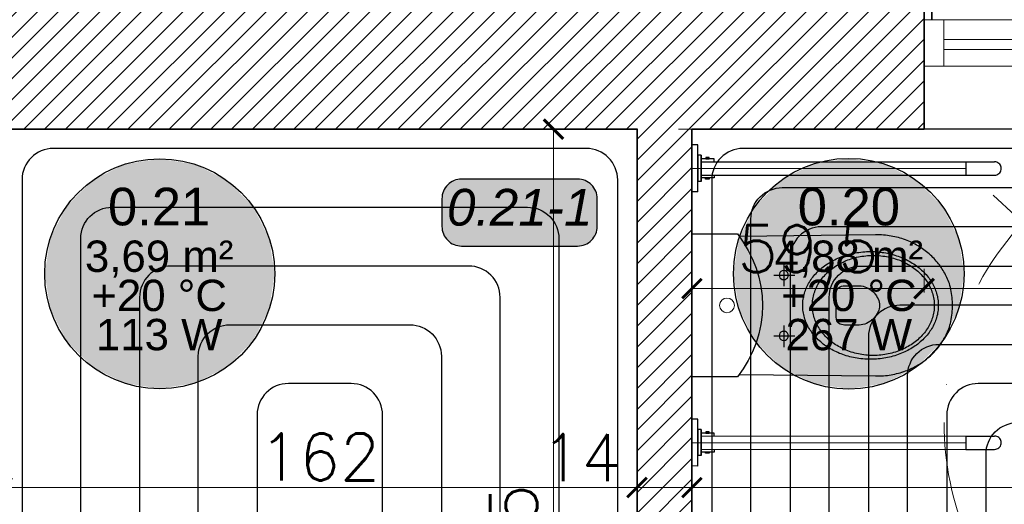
# Model space of a CAD drawing. Header units: millimetres. Extents: x -740 to 33545, y -26688 to 22494.
# Tile 147 of 256: x 9895 to 10146, y 10696 to 10820. Entities that reach past the tile are written whole.
import ezdxf
from ezdxf.enums import TextEntityAlignment as Align
from ezdxf.lldxf.tags import DXFTag

# ---------------------------------------------------------------- set-up
doc = ezdxf.new("R2010")
doc.units = ezdxf.units.MM
doc.header["$MEASUREMENT"] = 0
doc.linetypes.add('ACAD_ISO10W100', pattern=[18, 12, -3, 0, -3])
doc.layers.get('Defpoints').update_dxf_attribs({"color": 252})
for name, color, linetype, lineweight in [('A_istniejące ściany', 252, 'Continuous', 35), ('A_izolacja', 252, 'Continuous', 9), ('A_l.przerywana', 252, 'ICAD_ISO03W100', 9), ('l.przerywana', 252, 'ICAD_ISO03W100', 5), ('l.wypełnien', 252, 'Continuous', 5), ('Nowe_820-G Rysunki Obrazki_Nr_pióra__1', 252, 'Continuous', 13), ('Nowe_820-G Rysunki Obrazki_Nr_pióra__23', 252, 'Continuous', 15), ('szraf1', 252, 'Continuous', 5), ('wymiarowanie', 252, 'Continuous', 9)]:
    doc.layers.add(name, color=color, linetype=linetype, lineweight=lineweight)
for name, color, linetype, lineweight, true_color in [('IS_Floors zone', 7, 'Continuous', 25, 0x008000), ('IS_Room (Automatic)', 7, 'Continuous', 25, 0x000000), ('IS_Strefa podłóg', 7, 'Continuous', 25, 0x008000), ('IS_Wężownica OChP', 7, 'Continuous', 25, 0x800080)]:
    doc.layers.add(name, color=color, linetype=linetype, lineweight=lineweight, true_color=true_color)
doc.layers.add('WYPOSARZENIE', color=252, linetype='Continuous')
doc.layers.add('WYPOSAŻENIE', color=252, linetype='Continuous')
doc.styles.add('Arial_____', font='arial.ttf')
doc.styles.add('Arial__I__', font='ariali.ttf')
doc.styles.add('styl2', font='simplex.shx')
tags = doc.linetypes.add('ICAD_ISO03W100', pattern=[30, 12, -18]).pattern_tags.tags
tags[6:7] = [DXFTag(74, 4), DXFTag(75, 0), DXFTag(340, '0'), DXFTag(46, 1.0), DXFTag(50, 0.0), DXFTag(44, 0.0), DXFTag(45, 0.0)]
tags[4:5] = [DXFTag(74, 4), DXFTag(75, 0), DXFTag(340, '0'), DXFTag(46, 1.0), DXFTag(50, 0.0), DXFTag(44, 0.0), DXFTag(45, 0.0)]
doc.dimstyles.new('Skala 1-50', dxfattribs={"dimtxt": 12, "dimasz": 5, "dimexe": 1, "dimexo": 1, "dimgap": 1.5, "dimtad": 1, "dimdec": 1, "dimrnd": 0.5, "dimtxsty": 'styl2', "dimblk": 'ARCHTICK', "dimcen": 5, "dimadec": 0, "dimazin": 0, "dimtfac": 1, "dimtdec": 1, "dimtmove": 1, "dimatfit": 3, "dimldrblk": 'ARCHTICK', "dimfxl": 0, "dimlwd": -1, "dimlwe": -1, "dimarcsym": 0})

# ---------------------------------------------------------------- blocks, each defined once
blk = doc.blocks.new('FOTEL-K')
at = {"linetype": 'ACAD_ISO10W100'}
for p, q in [((5.633, 7.569), (-5.633, -7.569)), ((7.569, -5.633), (-7.569, 5.633))]:
    blk.add_line(p, q, dxfattribs=at)
for p, q in [((0.222, 4.361), (4.187, 1.41)), ((-0.001, 2.861), (-0.108, 2.718)), ((0.798, 2.266), (-0.001, 2.861)), ((-0.108, 2.718), (0.638, 2.163)), ((1.062, 2.419), (5.201, -0.661)), ((1.629, 2.451), (1.412, 2.159)), ((1.827, 2.303), (1.61, 2.011)), ((-2.741, -0.82), (-2.635, -0.677)), ((-1.941, -1.415), (-2.741, -0.82)), ((-2.635, -0.677), (-1.889, -1.232)), ((6.591, -1.997), (5.367, -1.086)), ((5.289, -1.263), (2.729, -4.704)), ((6.489, -2.135), (5.265, -1.224)), ((-4.113, -1.465), (-0.148, -4.416)), ((2.127, -4.792), (-2.012, -1.712)), ((-1.663, -1.972), (-1.907, -2.301)), ((-1.465, -2.119), (-1.709, -2.448)), ((3.908, -5.603), (2.684, -4.692)), ((3.805, -5.74), (2.581, -4.829))]:
    blk.add_line(p, q)
for points in [[(4.297, 0.733), (4.246, 0.664, -0.414214), (4.065, 0.637), (-0.557, 4.077, -0.414214), (-0.584, 4.258), (-0.532, 4.327, -0.414214), (-0.352, 4.353), (4.271, 0.913, -0.414214)], [(6.473, -0.994), (6.427, -1.056, -0.414214), (6.307, -1.074), (5.103, -0.178, -0.414214), (5.085, -0.058), (5.132, 0.004, -0.414214), (5.252, 0.022), (6.456, -0.874, -0.414214)], [(0.556, -4.295), (0.505, -4.364, -0.414214), (0.324, -4.39), (-4.298, -0.95, -0.414214), (-4.325, -0.769), (-4.273, -0.7, -0.414214), (-4.093, -0.674), (0.53, -4.114, -0.414214)], [(2.811, -5.915), (2.857, -5.853, 0.414214), (2.839, -5.733), (1.636, -4.837, 0.414214), (1.515, -4.855), (1.469, -4.917, 0.414214), (1.487, -5.037), (2.691, -5.933, 0.414214)]]:
    blk.add_lwpolyline(points, format="xyb", close=True)
for points in [[(7.655, -2.789), (6.591, -1.997), (5.464, -3.512), (6.527, -4.304)], [(4.869, -6.532), (3.805, -5.74), (4.933, -4.225), (5.997, -5.017)]]:
    blk.add_lwpolyline(points, close=True)
blk.add_circle((0, 0), 8.291, dxfattribs=at)
for centre, radius, start, end in [((4.045, -3.01), 6.195, 118.7855, 167.9004), ((4.33, -3.223), 6.195, 118.7855, 167.9004), ((4.944, -1.006), 0.43, 323.343, 53.343), ((2.384, -4.447), 0.43, 233.343, 323.343)]:
    blk.add_arc(centre, radius, start, end)
blk = doc.blocks.new('_ArchTick')
at = {"color": 0, "linetype": 'ByBlock', "const_width": 0.15}
blk.add_lwpolyline([(-0.5, -0.5), (0.5, 0.5)], dxfattribs=at)
blk = doc.blocks.new('*D2232')
at = {"layer": 'Defpoints', "color": 0}
for p in [(10052.23, 10727.2), (9890.23, 10720.76), (10052.23, 10700.5)]:
    blk.add_point(p, dxfattribs=at)
at = {"layer": 'wymiarowanie', "color": 0}
for p, q in [((9890.23, 10705.5), (9890.23, 10699.5)), ((10052.23, 10705.5), (10052.23, 10699.5)), ((9890.23, 10700.5), (10052.23, 10700.5))]:
    blk.add_line(p, q, dxfattribs=at)
at = {"layer": 'wymiarowanie', "color": 0, "xscale": 5, "yscale": 5, "zscale": 5, "rotation": 180}
blk.add_blockref('_ArchTick', (9890.23, 10700.5), dxfattribs=at)
at = {"layer": 'wymiarowanie', "color": 0, "xscale": 5, "yscale": 5, "zscale": 5}
blk.add_blockref('_ArchTick', (10052.23, 10700.5), dxfattribs=at)
at = {"layer": 'wymiarowanie', "color": 0, "insert": (9971.23, 10708.3), "char_height": 12, "attachment_point": 5, "style": 'styl2'}
blk.add_mtext('162', dxfattribs=at)
blk = doc.blocks.new('*D2233')
at = {"layer": 'Defpoints', "color": 0}
for p in [(10066.23, 10728.73), (10052.23, 10727.2), (10066.23, 10700.5)]:
    blk.add_point(p, dxfattribs=at)
at = {"layer": 'wymiarowanie', "color": 0}
for p, q in [((10052.23, 10705.5), (10052.23, 10699.5)), ((10066.23, 10705.5), (10066.23, 10699.5)), ((10052.23, 10700.5), (10066.23, 10700.5))]:
    blk.add_line(p, q, dxfattribs=at)
at = {"layer": 'wymiarowanie', "color": 0, "xscale": 5, "yscale": 5, "zscale": 5, "rotation": 180}
blk.add_blockref('_ArchTick', (10052.23, 10700.5), dxfattribs=at)
at = {"layer": 'wymiarowanie', "color": 0, "xscale": 5, "yscale": 5, "zscale": 5}
blk.add_blockref('_ArchTick', (10066.23, 10700.5), dxfattribs=at)
at = {"layer": 'wymiarowanie', "color": 0, "insert": (10037.99, 10708.15), "char_height": 12, "attachment_point": 5, "style": 'styl2'}
blk.add_mtext('14', dxfattribs=at)
blk = doc.blocks.new('*D2234')
at = {"layer": 'Defpoints', "color": 0}
for p in [(10066.23, 10728.73), (10280.43, 10720.32), (10280.43, 10700.5)]:
    blk.add_point(p, dxfattribs=at)
at = {"layer": 'wymiarowanie', "color": 0}
for p, q in [((10066.23, 10705.5), (10066.23, 10699.5)), ((10280.43, 10705.5), (10280.43, 10699.5)), ((10066.23, 10700.5), (10280.43, 10700.5))]:
    blk.add_line(p, q, dxfattribs=at)
at = {"layer": 'wymiarowanie', "color": 0, "xscale": 5, "yscale": 5, "zscale": 5, "rotation": 180}
blk.add_blockref('_ArchTick', (10066.23, 10700.5), dxfattribs=at)
at = {"layer": 'wymiarowanie', "color": 0, "xscale": 5, "yscale": 5, "zscale": 5}
blk.add_blockref('_ArchTick', (10280.43, 10700.5), dxfattribs=at)
at = {"layer": 'wymiarowanie', "color": 0, "insert": (10173.33, 10708.15), "char_height": 12, "attachment_point": 5, "style": 'styl2'}
blk.add_mtext('214', dxfattribs=at)
blk = doc.blocks.new('*D2242')
at = {"layer": 'Defpoints', "color": 0}
for p in [(10029.26, 10791.99), (10029.26, 10564.52), (10030.92, 10564.52)]:
    blk.add_point(p, dxfattribs=at)
at = {"layer": 'wymiarowanie', "color": 0}
for p, q in [((10030.26, 10791.99), (10031.92, 10791.99)), ((10030.92, 10791.99), (10030.92, 10564.52)), ((10030.26, 10564.52), (10031.92, 10564.52))]:
    blk.add_line(p, q, dxfattribs=at)
at = {"layer": 'wymiarowanie', "color": 0, "xscale": 5, "yscale": 5, "zscale": 5}
for p, rotation in [((10030.92, 10791.99), 90), ((10030.92, 10564.52), 270)]:
    blk.add_blockref('_ArchTick', p, dxfattribs=dict(at, rotation=rotation))
at = {"layer": 'wymiarowanie', "color": 0, "insert": (10022.58, 10678.26), "char_height": 12, "attachment_point": 5, "rotation": 90, "style": 'styl2'}
blk.add_mtext('227,5', dxfattribs=at)
blk = doc.blocks.new('*D2594')
at = {"layer": 'Defpoints', "color": 0}
for p in [(10066.23, 10774.55), (10125.49, 10774.55), (10125.49, 10751.3)]:
    blk.add_point(p, dxfattribs=at)
at = {"layer": 'wymiarowanie', "color": 0}
for p, q in [((10066.23, 10756.3), (10066.23, 10750.3)), ((10125.49, 10756.3), (10125.49, 10750.3)), ((10066.23, 10751.3), (10125.49, 10751.3))]:
    blk.add_line(p, q, dxfattribs=at)
at = {"layer": 'wymiarowanie', "color": 0, "xscale": 5, "yscale": 5, "zscale": 5, "rotation": 180}
blk.add_blockref('_ArchTick', (10066.23, 10751.3), dxfattribs=at)
at = {"layer": 'wymiarowanie', "color": 0, "xscale": 5, "yscale": 5, "zscale": 5}
blk.add_blockref('_ArchTick', (10125.49, 10751.3), dxfattribs=at)
at = {"layer": 'wymiarowanie', "color": 0, "insert": (10095.86, 10759.65), "char_height": 12, "attachment_point": 5, "style": 'styl2'}
blk.add_mtext('59,5', dxfattribs=at)
blk = doc.blocks.new('*D2595')
at = {"layer": 'Defpoints', "color": 0}
for p in [(10125.49, 10774.55), (10280.43, 10774.55), (10280.43, 10751.3)]:
    blk.add_point(p, dxfattribs=at)
at = {"layer": 'wymiarowanie', "color": 0}
for p, q in [((10125.49, 10756.3), (10125.49, 10750.3)), ((10280.43, 10756.3), (10280.43, 10750.3)), ((10125.49, 10751.3), (10160.59, 10751.3)), ((10280.43, 10751.3), (10188.23, 10751.3))]:
    blk.add_line(p, q, dxfattribs=at)
at = {"layer": 'wymiarowanie', "color": 0, "xscale": 5, "yscale": 5, "zscale": 5, "rotation": 180}
blk.add_blockref('_ArchTick', (10125.49, 10751.3), dxfattribs=at)
at = {"layer": 'wymiarowanie', "color": 0, "xscale": 5, "yscale": 5, "zscale": 5}
blk.add_blockref('_ArchTick', (10280.43, 10751.3), dxfattribs=at)
at = {"layer": 'wymiarowanie', "color": 0, "insert": (10174.41, 10758.95), "char_height": 12, "attachment_point": 5, "style": 'styl2'}
blk.add_mtext('155', dxfattribs=at)

msp = doc.modelspace()

# ---------------------------------------------------------------- hatches: boundary and pattern name
at = {"layer": 'IS_Floors zone', "lineweight": 50, "true_color": 0xffffff, "transparency": 33554687}
msp.add_hatch(color=7, dxfattribs=at).paths.add_polyline_path([(10007.44, 10762.15), (10037.06, 10762.15), (10039.56, 10762.82), (10041.39, 10764.65), (10042.06, 10767.15), (10042.06, 10774.24), (10041.39, 10776.74), (10039.56, 10778.57), (10037.06, 10779.24), (10007.44, 10779.24), (10004.94, 10778.57), (10003.11, 10776.74), (10002.44, 10774.24), (10002.44, 10767.15), (10003.11, 10764.65), (10004.94, 10762.82)])
at = {"layer": 'IS_Room (Automatic)', "lineweight": 50, "true_color": 0xffffff, "transparency": 33554687}
for points in [[(9959.75, 10755.08), (9958.32, 10764.15), (9954.15, 10772.33), (9947.66, 10778.83), (9939.48, 10783), (9930.41, 10784.43), (9921.34, 10783), (9913.16, 10778.83), (9906.67, 10772.33), (9902.5, 10764.15), (9901.06, 10755.08), (9902.5, 10746.02), (9906.67, 10737.84), (9913.16, 10731.34), (9921.34, 10727.17), (9930.41, 10725.74), (9939.48, 10727.17), (9947.66, 10731.34), (9954.15, 10737.84), (9958.32, 10746.02)], [(10135.71, 10755.09), (10134.27, 10764.19), (10130.09, 10772.39), (10123.57, 10778.91), (10115.37, 10783.09), (10106.27, 10784.53), (10097.17, 10783.09), (10088.96, 10778.91), (10082.45, 10772.39), (10078.27, 10764.19), (10076.83, 10755.09), (10078.27, 10745.99), (10082.45, 10737.78), (10088.96, 10731.27), (10097.17, 10727.09), (10106.27, 10725.65), (10115.37, 10727.09), (10123.57, 10731.27), (10130.09, 10737.78), (10134.27, 10745.99)]]:
    msp.add_hatch(color=7, dxfattribs=at).paths.add_polyline_path(points)
at = {"layer": 'l.wypełnien'}
h = msp.add_hatch(dxfattribs=at)
h.set_pattern_fill('ANSI31', color=256, scale=30, style=0)
h.paths.add_polyline_path([(8887.19, 10284.84), (8887.19, 10539.8), (8932.19, 10539.8), (8932.19, 10402.52), (9059.57, 10402.52), (9368.19, 10402.52), (9394.23, 10402.52), (9416.72, 10402.52), (9416.72, 10359.34), (9405.31, 10359.34), (9376.25, 10359.34), (8932.19, 10359.34), (8932.19, 10284.84)])
h.paths.add_polyline_path([(9871.19, 10801.99), (9871.19, 10791.99), (9878.23, 10791.99), (9890.23, 10791.99), (10052.23, 10791.99), (10052.23, 10564.52), (10066.23, 10564.52), (10066.23, 10706), (10066.23, 10711.93), (10066.23, 10711.98), (10066.23, 10728.73), (10066.23, 10765.23), (10066.23, 10776), (10066.23, 10781.93), (10066.23, 10781.98), (10066.23, 10781.93), (10066.23, 10776), (10066.22, 10776), (10066.23, 10781.93), (10066.23, 10781.98), (10066.23, 10791.99), (10125.49, 10791.99), (10125.49, 10808.08), (10125.49, 10819.93), (10125.49, 10834.32), (10058.81, 10834.32), (9924.19, 10834.32), (9924.19, 10862.32), (9879.19, 10862.32), (9879.19, 10834.32), (9871.19, 10834.32), (9871.19, 10801.99)])
h.paths.add_polyline_path([(9570.47, 10794.52), (9731.23, 10794.52), (9731.23, 10731.52), (9748.23, 10731.52), (9748.23, 10793.99), (9768.19, 10793.99), (9768.19, 10801.99), (9781.19, 10801.99), (9781.19, 10834.32), (9769.78, 10834.32), (9645.19, 10834.32), (9645.19, 10833.52), (9604.19, 10833.52), (9570.47, 10833.52)])
h.paths.add_polyline_path([(9394.23, 10794.52), (9428.47, 10794.52), (9428.47, 10833.52), (9388.19, 10833.52), (9388.19, 10794.52), (9394.23, 10794.52)])
h.paths.add_polyline_path([(9428.47, 10794.52), (9428.47, 10833.52), (9448.47, 10833.52), (9448.47, 10794.52)])
h.paths.add_polyline_path([(9550.47, 10794.52), (9570.47, 10794.52), (9570.47, 10833.52), (9550.47, 10833.52)])
h.paths.add_polyline_path([(9368.19, 10794.52), (9388.19, 10794.52), (9388.19, 10833.52), (9368.19, 10833.52)])
h.paths.add_polyline_path([(9604.19, 10833.52), (9604.19, 10849.32), (9645.19, 10849.32), (9645.19, 10833.52)])
h.paths.add_polyline_path([(9368.19, 10422.52), (9368.19, 10402.52), (9394.23, 10402.52), (9394.23, 10422.52)])
h.paths.add_polyline_path([(9368.19, 10774.52), (9394.23, 10774.52), (9394.23, 10794.52), (9368.19, 10794.52)])

# ---------------------------------------------------------------- linework, layer by layer
at = {"layer": 'A_istniejące ściany'}
msp.add_line((10052.23, 10791.99), (9871.19, 10791.99), dxfattribs=at)
for points in [[(10125.49, 10791.99), (10125.49, 10834.32)], [(10125.49, 10834.32), (10125.49, 10819.93)], [(10125.49, 10808.08), (10125.49, 10791.99)], [(10052.23, 10564.52), (10052.23, 10791.99)], [(10066.23, 10791.99), (10125.49, 10791.99)], [(10066.23, 10564.52), (10066.23, 10791.99)]]:
    msp.add_lwpolyline(points, dxfattribs=at)
at = {"layer": 'A_izolacja', "lineweight": 35}
msp.add_line((10127.49, 10819.93), (10127.49, 10854.32), dxfattribs=at)
at = {"layer": 'A_l.przerywana', "ltscale": 0.3}
msp.add_lwpolyline([(10280.43, 10791.99), (10125.49, 10791.99)], dxfattribs=at)
at = {"layer": 'IS_Floors zone'}
msp.add_lwpolyline([(10007.44, 10762.15), (10037.06, 10762.15, 0.414214), (10042.06, 10767.15), (10042.06, 10774.24, 0.414214), (10037.06, 10779.24), (10007.44, 10779.24, 0.414214), (10002.44, 10774.24), (10002.44, 10767.15, 0.414214)], format="xyb", close=True, dxfattribs=at)
at = {"layer": 'IS_Room (Automatic)'}
for centre, radius in [((9930.41, 10755.08), 29.35), ((10106.27, 10755.09), 29.44)]:
    msp.add_circle(centre, radius, dxfattribs=at)
at = {"layer": 'IS_Strefa podłóg', "extrusion": (0, 0, -1)}
msp.add_lwpolyline([(-10052.29, 10564.51), (-9890.27, 10564.52), (-9890.27, 10792.05), (-10052.29, 10792.05)], close=True, dxfattribs=at)
at = {"layer": 'IS_Strefa podłóg', "extrusion": (0, -2.47343e-60, -1)}
msp.add_lwpolyline([(-10280.62, 10564.51), (-10066.29, 10564.51), (-10066.29, 10792.05), (-10280.62, 10792.05)], close=True, dxfattribs=at)
at = {"layer": 'IS_Wężownica OChP', "color": 172, "true_color": 0x0000c8, "transparency": 33554687, "extrusion": (0, 0, -1)}
for points in [[(-10047.29, 10577.51), (-10047.29, 10779.05, -0.414218), (-10039.29, 10787.05), (-9903.27, 10787.05, -0.414209), (-9895.27, 10779.05), (-9895.27, 10607.52, -0.414209)], [(-9910.27, 10622.52), (-9910.27, 10764.05, 0.414209), (-9918.27, 10772.05), (-10024.29, 10772.05, 0.414218), (-10032.29, 10764.05), (-10032.29, 10592.51, 0.414219)], [(-10017.29, 10607.51), (-10017.29, 10749.05, -0.414218), (-10009.29, 10757.05), (-9933.27, 10757.05, -0.414209), (-9925.27, 10749.05), (-9925.27, 10637.52, -0.414208)], [(-9940.27, 10652.52), (-9940.27, 10734.05, 0.414209), (-9948.27, 10742.05), (-9994.29, 10742.05, 0.414218), (-10002.29, 10734.05), (-10002.29, 10622.51, 0.414219)], [(-9987.29, 10637.51), (-9987.29, 10719.05, -0.414219), (-9979.29, 10727.05), (-9963.27, 10727.05, -0.414208), (-9955.27, 10719.05), (-9955.27, 10667.51, -0.414208)]]:
    msp.add_lwpolyline(points, format="xyb", dxfattribs=at)
at = {"layer": 'IS_Wężownica OChP', "color": 52, "true_color": 0xc8c800, "transparency": 33554687, "extrusion": (0, 0, -1)}
for points in [[(-10267.62, 10787.05), (-10079.29, 10787.05, -0.414214), (-10071.29, 10779.05), (-10071.29, 10577.51, -0.414209), (-10079.29, 10569.51), (-10111.57, 10569.51, -0.414214), (-10119.57, 10577.51), (-10119.57, 10581.51, 0.414214), (-10127.57, 10589.51), (-10247.62, 10589.51, -0.414221)], [(-10237.62, 10599.51), (-10117.57, 10599.51, -0.414214), (-10109.57, 10591.51), (-10109.57, 10587.51, 0.414214), (-10101.57, 10579.51), (-10089.29, 10579.51, 0.41421), (-10081.29, 10587.51), (-10081.29, 10769.05, 0.414214), (-10089.29, 10777.05), (-10257.62, 10777.05, 0.41421)], [(-10247.62, 10767.05), (-10099.29, 10767.05, -0.414214), (-10091.29, 10759.05), (-10091.29, 10593.57, -0.41421), (-10095.35, 10589.51), (-10095.51, 10589.51, -0.414212), (-10099.57, 10593.57), (-10099.57, 10601.51, 0.414212), (-10107.57, 10609.51), (-10227.62, 10609.51, -0.41422)], [(-10217.62, 10619.51), (-10109.29, 10619.51, 0.41421), (-10101.29, 10627.51), (-10101.29, 10749.05, 0.414214), (-10109.29, 10757.05), (-10237.62, 10757.05, 0.41421)], [(-10227.62, 10747.05), (-10119.29, 10747.05, -0.414214), (-10111.29, 10739.05), (-10111.29, 10637.51, -0.414211), (-10119.29, 10629.51), (-10207.62, 10629.51, -0.414219)], [(-10197.62, 10639.51), (-10129.29, 10639.51, 0.414211), (-10121.29, 10647.51), (-10121.29, 10729.05, 0.414214), (-10129.29, 10737.05), (-10217.62, 10737.05, 0.414211)], [(-10207.62, 10727.05), (-10139.29, 10727.05, -0.414214), (-10131.29, 10719.05), (-10131.29, 10657.51, -0.414211), (-10139.29, 10649.51), (-10187.62, 10649.51, -0.414219)], [(-10149.29, 10659.51, 0.414211), (-10141.29, 10667.51), (-10141.29, 10709.05, 0.414214), (-10149.29, 10717.05)]]:
    msp.add_lwpolyline(points, format="xyb", dxfattribs=at)
at = {"layer": 'l.przerywana'}
for p, q in [((10136.13, 10781.95), (10066.23, 10781.93)), ((10136.13, 10711.95), (10066.23, 10711.93))]:
    msp.add_line(p, q, dxfattribs=at)
at = {"layer": 'Nowe_820-G Rysunki Obrazki_Nr_pióra__1', "linetype": 'Continuous', "lineweight": 13}
for points in [[(10130.57, 10819.93), (10200.85, 10819.93)], [(10200.85, 10808.08), (10130.57, 10808.08)], [(10052.23, 10791.99), (9901.03, 10791.99)], [(10073, 10791.99), (10062.84, 10791.99)], [(10073, 10791.99), (10083.16, 10791.99)]]:
    msp.add_lwpolyline(points, dxfattribs=at)
at = {"layer": 'Nowe_820-G Rysunki Obrazki_Nr_pióra__23', "linetype": 'Continuous', "lineweight": 15}
for points in [[(10130.57, 10819.93), (10125.49, 10819.93)], [(10125.49, 10819.93), (10125.49, 10808.08)], [(10130.57, 10808.08), (10130.57, 10819.93)], [(10200.85, 10814.85), (10130.57, 10814.85)], [(10130.57, 10814.85), (10130.57, 10812.31)], [(10130.57, 10812.31), (10200.85, 10812.31)], [(10125.49, 10808.08), (10130.57, 10808.08)]]:
    msp.add_lwpolyline(points, dxfattribs=at)
at = {"layer": 'wymiarowanie'}
msp.add_circle((10075.19, 10746.99), 1.88, dxfattribs=at)
at = {"layer": 'WYPOSARZENIE'}
msp.add_lwpolyline([(10066.23, 10728.73), (10066.23, 10765.23), (10077.84, 10765.23, -0.349919), (10077.84, 10728.73), (10066.23, 10728.73)], format="xyb", dxfattribs=at)
at = {"layer": 'WYPOSAŻENIE'}
for p, q in [((10066.23, 10787.98), (10066.22, 10775.98)), ((10067.73, 10787.98), (10066.23, 10787.98)), ((10067.72, 10775.98), (10067.73, 10787.98)), ((10067.72, 10778.66), (10067.73, 10785.33)), ((10067.73, 10785.32), (10067.72, 10778.65)), ((10068.64, 10785.32), (10067.73, 10785.32)), ((10068.64, 10785.33), (10068.64, 10778.66)), ((10068.64, 10778.65), (10068.64, 10785.32)), ((10068.64, 10784.42), (10068.64, 10783.68)), ((10071.92, 10784.41), (10068.64, 10784.42)), ((10068.64, 10783.68), (10136.13, 10783.65)), ((10069.75, 10784.72), (10069.75, 10784.42)), ((10070.63, 10784.72), (10069.75, 10784.72)), ((10069.75, 10784.42), (10070.63, 10784.42)), ((10070.63, 10784.42), (10070.63, 10784.72)), ((10071.92, 10783.68), (10071.92, 10784.41)), ((10136.13, 10783.65), (10136.12, 10780.25)), ((10136.13, 10783.65), (10143.49, 10783.64)), ((10143.79, 10783.62), (10143.49, 10783.64)), ((10144.07, 10783.54), (10143.79, 10783.62)), ((10144.34, 10783.41), (10144.07, 10783.54)), ((10144.59, 10783.24), (10144.34, 10783.41)), ((10144.8, 10783.03), (10144.59, 10783.24)), ((10144.97, 10782.79), (10144.8, 10783.03)), ((10145.09, 10782.52), (10144.97, 10782.79)), ((10145.17, 10782.24), (10145.09, 10782.52)), ((10068.64, 10779.56), (10068.64, 10780.29)), ((10068.64, 10780.28), (10136.12, 10780.25)), ((10071.92, 10780.29), (10071.92, 10779.56)), ((10136.12, 10780.25), (10143.49, 10780.24)), ((10143.49, 10780.24), (10143.79, 10780.27)), ((10143.79, 10780.27), (10144.07, 10780.34)), ((10144.07, 10780.34), (10144.34, 10780.47)), ((10144.34, 10780.47), (10144.58, 10780.64)), ((10144.58, 10780.64), (10144.79, 10780.85)), ((10144.79, 10780.85), (10144.96, 10781.09)), ((10144.96, 10781.09), (10145.09, 10781.36)), ((10145.09, 10781.36), (10145.17, 10781.65)), ((10145.19, 10781.94), (10145.17, 10782.24)), ((10145.17, 10781.65), (10145.19, 10781.94)), ((10068.64, 10778.66), (10067.72, 10778.66)), ((10071.92, 10779.56), (10068.64, 10779.56)), ((10069.74, 10779.26), (10069.74, 10779.56)), ((10069.74, 10779.56), (10070.62, 10779.56)), ((10070.62, 10779.26), (10069.74, 10779.26)), ((10070.62, 10779.56), (10070.62, 10779.26)), ((10067.72, 10775.99), (10066.22, 10776)), ((10066.23, 10717.98), (10066.22, 10705.98)), ((10067.73, 10717.98), (10066.23, 10717.98)), ((10067.72, 10705.98), (10067.73, 10717.98)), ((10067.72, 10708.66), (10067.73, 10715.33)), ((10067.73, 10715.32), (10067.72, 10708.65)), ((10068.64, 10715.32), (10067.73, 10715.32)), ((10068.64, 10715.33), (10068.64, 10708.66)), ((10068.64, 10708.65), (10068.64, 10715.32)), ((10069.75, 10714.72), (10069.75, 10714.42)), ((10070.63, 10714.72), (10069.75, 10714.72)), ((10070.63, 10714.42), (10070.63, 10714.72)), ((10068.64, 10714.42), (10068.64, 10713.68)), ((10071.92, 10714.41), (10068.64, 10714.42)), ((10068.64, 10713.68), (10136.13, 10713.65)), ((10069.75, 10714.42), (10070.63, 10714.42)), ((10071.92, 10713.68), (10071.92, 10714.41)), ((10136.13, 10713.65), (10136.12, 10710.25)), ((10136.13, 10713.65), (10143.49, 10713.64)), ((10143.79, 10713.62), (10143.49, 10713.64)), ((10144.07, 10713.54), (10143.79, 10713.62)), ((10144.34, 10713.41), (10144.07, 10713.54)), ((10144.59, 10713.24), (10144.34, 10713.41)), ((10144.8, 10713.03), (10144.59, 10713.24)), ((10144.97, 10712.79), (10144.8, 10713.03)), ((10145.09, 10712.52), (10144.97, 10712.79)), ((10145.17, 10712.24), (10145.09, 10712.52)), ((10145.19, 10711.94), (10145.17, 10712.24)), ((10068.64, 10709.56), (10068.64, 10710.29)), ((10068.64, 10710.28), (10136.12, 10710.25)), ((10071.92, 10710.29), (10071.92, 10709.56)), ((10136.12, 10710.25), (10143.49, 10710.24)), ((10143.49, 10710.24), (10143.79, 10710.27)), ((10143.79, 10710.27), (10144.07, 10710.34)), ((10144.07, 10710.34), (10144.34, 10710.47)), ((10144.34, 10710.47), (10144.58, 10710.64)), ((10144.58, 10710.64), (10144.79, 10710.85)), ((10144.79, 10710.85), (10144.96, 10711.09)), ((10144.96, 10711.09), (10145.09, 10711.36)), ((10145.09, 10711.36), (10145.17, 10711.65)), ((10145.17, 10711.65), (10145.19, 10711.94)), ((10068.64, 10708.66), (10067.72, 10708.66)), ((10071.92, 10709.56), (10068.64, 10709.56)), ((10069.74, 10709.26), (10069.74, 10709.56)), ((10069.74, 10709.56), (10070.62, 10709.56)), ((10070.62, 10709.26), (10069.74, 10709.26)), ((10070.62, 10709.56), (10070.62, 10709.26)), ((10067.72, 10705.99), (10066.22, 10706))]:
    msp.add_line(p, q, dxfattribs=at)
for points in [[(10078.34, 10729.38), (10113.11, 10728.98), (10113.62, 10728.98), (10114.13, 10728.99), (10114.63, 10729.01), (10115.13, 10729.04), (10115.62, 10729.08), (10116.11, 10729.14), (10116.59, 10729.2), (10117.07, 10729.28), (10117.55, 10729.36), (10118.01, 10729.46), (10118.48, 10729.57), (10118.93, 10729.68), (10119.39, 10729.81), (10119.83, 10729.95), (10120.28, 10730.09), (10120.71, 10730.25), (10121.14, 10730.41), (10121.56, 10730.58), (10121.98, 10730.77), (10122.39, 10730.96), (10122.8, 10731.15), (10123.2, 10731.36), (10123.59, 10731.58), (10123.97, 10731.8), (10124.35, 10732.03), (10124.72, 10732.27), (10125.09, 10732.52), (10125.45, 10732.77), (10125.8, 10733.03), (10126.14, 10733.3), (10126.48, 10733.58), (10126.8, 10733.86), (10127.13, 10734.15), (10127.44, 10734.44), (10127.74, 10734.74), (10128.04, 10735.05), (10128.33, 10735.36), (10128.61, 10735.68), (10128.89, 10736.01), (10129.15, 10736.34), (10129.41, 10736.67), (10129.66, 10737.01), (10129.9, 10737.36), (10130.13, 10737.71), (10130.35, 10738.06), (10130.57, 10738.42), (10130.77, 10738.78), (10130.96, 10739.15), (10131.15, 10739.52), (10131.33, 10739.9), (10131.5, 10740.27), (10131.65, 10740.66), (10131.8, 10741.04), (10131.94, 10741.43), (10131.94, 10741.43), (10132.09, 10741.91), (10132.22, 10742.4), (10132.34, 10742.91), (10132.44, 10743.43), (10132.52, 10743.95), (10132.59, 10744.47), (10132.64, 10745), (10132.68, 10745.51), (10132.71, 10746.02), (10132.72, 10746.51), (10132.73, 10746.99), (10132.73, 10746.99), (10132.72, 10747.46), (10132.71, 10747.96), (10132.68, 10748.46), (10132.64, 10748.98), (10132.59, 10749.5), (10132.52, 10750.03), (10132.44, 10750.55), (10132.34, 10751.07), (10132.22, 10751.58), (10132.09, 10752.07), (10131.94, 10752.55), (10131.8, 10752.94), (10131.65, 10753.32), (10131.49, 10753.7), (10131.33, 10754.08), (10131.15, 10754.46), (10130.96, 10754.83), (10130.77, 10755.19), (10130.56, 10755.56), (10130.35, 10755.92), (10130.13, 10756.27), (10129.9, 10756.62), (10129.66, 10756.97), (10129.41, 10757.31), (10129.15, 10757.64), (10128.89, 10757.97), (10128.61, 10758.29), (10128.33, 10758.61), (10128.04, 10758.93), (10127.74, 10759.23), (10127.44, 10759.53), (10127.12, 10759.83), (10126.8, 10760.12), (10126.47, 10760.4), (10126.14, 10760.67), (10125.79, 10760.94), (10125.44, 10761.2), (10125.09, 10761.46), (10124.72, 10761.7), (10124.35, 10761.94), (10123.97, 10762.17), (10123.58, 10762.4), (10123.19, 10762.61), (10122.79, 10762.82), (10122.39, 10763.02), (10121.98, 10763.21), (10121.56, 10763.39), (10121.14, 10763.57), (10120.71, 10763.73), (10120.27, 10763.88), (10119.83, 10764.03), (10119.38, 10764.16), (10118.93, 10764.29), (10118.47, 10764.41), (10118.01, 10764.51), (10117.54, 10764.61), (10117.07, 10764.7), (10116.59, 10764.77), (10116.11, 10764.84), (10115.62, 10764.89), (10115.12, 10764.93), (10114.63, 10764.97), (10114.12, 10764.99), (10113.62, 10764.99), (10113.11, 10764.99), (10113.11, 10764.99), (10078.34, 10764.59)], [(10089.66, 10757.33), (10089.66, 10751.88)], [(10087.15, 10754.73), (10092.47, 10754.73)], [(10089.67, 10741.83), (10089.67, 10736.37)], [(10087.15, 10739.22), (10092.47, 10739.22)]]:
    msp.add_lwpolyline(points, dxfattribs=at)
for points in [[(10094.51, 10746.99), (10094.52, 10747.38), (10094.54, 10747.78), (10094.58, 10748.17), (10094.62, 10748.56), (10094.69, 10748.94), (10094.76, 10749.33), (10094.85, 10749.7), (10094.95, 10750.08), (10095.07, 10750.45), (10095.2, 10750.82), (10095.34, 10751.18), (10095.49, 10751.54), (10095.65, 10751.89), (10095.83, 10752.24), (10096.02, 10752.59), (10096.22, 10752.93), (10096.43, 10753.26), (10096.65, 10753.59), (10096.88, 10753.92), (10097.12, 10754.24), (10097.38, 10754.55), (10097.64, 10754.86), (10097.91, 10755.16), (10098.2, 10755.46), (10098.49, 10755.74), (10098.79, 10756.03), (10099.1, 10756.3), (10099.43, 10756.57), (10099.76, 10756.83), (10100.09, 10757.09), (10100.44, 10757.34), (10100.8, 10757.58), (10101.16, 10757.81), (10101.53, 10758.04), (10101.91, 10758.25), (10102.3, 10758.46), (10102.69, 10758.66), (10103.09, 10758.86), (10103.5, 10759.04), (10103.92, 10759.22), (10104.34, 10759.39), (10104.77, 10759.54), (10105.2, 10759.69), (10105.64, 10759.83), (10106.09, 10759.96), (10106.54, 10760.08), (10106.99, 10760.2), (10107.46, 10760.3), (10107.92, 10760.39), (10108.4, 10760.47), (10108.87, 10760.54), (10109.35, 10760.6), (10109.84, 10760.65), (10110.33, 10760.69), (10110.82, 10760.72), (10111.32, 10760.74), (10111.82, 10760.74), (10111.82, 10760.74), (10112.32, 10760.74), (10112.81, 10760.72), (10113.31, 10760.69), (10113.79, 10760.65), (10114.28, 10760.6), (10114.76, 10760.54), (10115.24, 10760.47), (10115.71, 10760.39), (10116.18, 10760.3), (10116.64, 10760.2), (10117.09, 10760.09), (10117.55, 10759.96), (10117.99, 10759.83), (10118.43, 10759.69), (10118.87, 10759.55), (10119.29, 10759.39), (10119.72, 10759.22), (10120.13, 10759.04), (10120.54, 10758.86), (10120.94, 10758.67), (10121.33, 10758.46), (10121.72, 10758.26), (10122.1, 10758.04), (10122.47, 10757.81), (10122.84, 10757.58), (10123.19, 10757.34), (10123.54, 10757.09), (10123.88, 10756.84), (10124.21, 10756.57), (10124.53, 10756.3), (10124.84, 10756.03), (10125.14, 10755.75), (10125.44, 10755.46), (10125.72, 10755.16), (10125.99, 10754.86), (10126.26, 10754.55), (10126.51, 10754.24), (10126.75, 10753.92), (10126.99, 10753.6), (10127.21, 10753.27), (10127.42, 10752.93), (10127.62, 10752.59), (10127.8, 10752.25), (10127.98, 10751.9), (10128.14, 10751.54), (10128.3, 10751.18), (10128.44, 10750.82), (10128.56, 10750.45), (10128.68, 10750.08), (10128.78, 10749.71), (10128.87, 10749.33), (10128.95, 10748.95), (10129.01, 10748.56), (10129.06, 10748.17), (10129.09, 10747.78), (10129.11, 10747.39), (10129.12, 10746.99), (10129.12, 10746.99), (10129.11, 10746.59), (10129.09, 10746.2), (10129.06, 10745.8), (10129.01, 10745.42), (10128.95, 10745.03), (10128.87, 10744.65), (10128.78, 10744.27), (10128.68, 10743.89), (10128.56, 10743.52), (10128.44, 10743.16), (10128.3, 10742.79), (10128.14, 10742.43), (10127.98, 10742.08), (10127.8, 10741.73), (10127.62, 10741.39), (10127.42, 10741.04), (10127.21, 10740.71), (10126.99, 10740.38), (10126.75, 10740.06), (10126.51, 10739.74), (10126.26, 10739.42), (10125.99, 10739.12), (10125.72, 10738.81), (10125.44, 10738.52), (10125.14, 10738.23), (10124.84, 10737.95), (10124.53, 10737.67), (10124.21, 10737.4), (10123.88, 10737.14), (10123.54, 10736.88), (10123.19, 10736.64), (10122.84, 10736.4), (10122.47, 10736.16), (10122.1, 10735.94), (10121.72, 10735.72), (10121.34, 10735.51), (10120.94, 10735.31), (10120.54, 10735.12), (10120.13, 10734.93), (10119.72, 10734.76), (10119.3, 10734.59), (10118.87, 10734.43), (10118.43, 10734.28), (10117.99, 10734.14), (10117.55, 10734.01), (10117.1, 10733.89), (10116.64, 10733.78), (10116.18, 10733.68), (10115.71, 10733.59), (10115.24, 10733.5), (10114.76, 10733.43), (10114.28, 10733.37), (10113.8, 10733.32), (10113.31, 10733.28), (10112.81, 10733.26), (10112.32, 10733.24), (10111.82, 10733.23), (10111.82, 10733.23), (10111.32, 10733.24), (10110.82, 10733.26), (10110.33, 10733.28), (10109.84, 10733.32), (10109.35, 10733.37), (10108.87, 10733.43), (10108.4, 10733.5), (10107.93, 10733.58), (10107.46, 10733.68), (10107, 10733.78), (10106.54, 10733.89), (10106.09, 10734.01), (10105.64, 10734.14), (10105.2, 10734.28), (10104.77, 10734.43), (10104.34, 10734.59), (10103.92, 10734.75), (10103.5, 10734.93), (10103.1, 10735.12), (10102.69, 10735.31), (10102.3, 10735.51), (10101.91, 10735.72), (10101.53, 10735.94), (10101.16, 10736.16), (10100.8, 10736.39), (10100.44, 10736.64), (10100.1, 10736.88), (10099.76, 10737.14), (10099.43, 10737.4), (10099.11, 10737.67), (10098.79, 10737.95), (10098.49, 10738.23), (10098.2, 10738.52), (10097.91, 10738.81), (10097.64, 10739.11), (10097.38, 10739.42), (10097.12, 10739.73), (10096.88, 10740.05), (10096.65, 10740.38), (10096.43, 10740.71), (10096.22, 10741.04), (10096.02, 10741.38), (10095.83, 10741.73), (10095.65, 10742.08), (10095.49, 10742.43), (10095.34, 10742.79), (10095.2, 10743.15), (10095.07, 10743.52), (10094.96, 10743.89), (10094.85, 10744.27), (10094.76, 10744.65), (10094.69, 10745.03), (10094.63, 10745.41), (10094.58, 10745.8), (10094.54, 10746.19), (10094.52, 10746.59), (10094.51, 10746.99)], [(10096.97, 10746.99), (10096.98, 10747.39), (10097, 10747.79), (10097.04, 10748.19), (10097.09, 10748.58), (10097.16, 10748.97), (10097.24, 10749.36), (10097.34, 10749.75), (10097.45, 10750.12), (10097.57, 10750.5), (10097.71, 10750.87), (10097.86, 10751.23), (10098.02, 10751.59), (10098.2, 10751.95), (10098.39, 10752.3), (10098.59, 10752.64), (10098.8, 10752.98), (10099.03, 10753.31), (10099.26, 10753.64), (10099.51, 10753.96), (10099.77, 10754.27), (10100.04, 10754.58), (10100.32, 10754.88), (10100.61, 10755.17), (10100.91, 10755.46), (10101.22, 10755.74), (10101.54, 10756.01), (10101.87, 10756.27), (10102.21, 10756.53), (10102.56, 10756.77), (10102.92, 10757.01), (10103.28, 10757.24), (10103.66, 10757.46), (10104.04, 10757.68), (10104.43, 10757.88), (10104.83, 10758.07), (10105.23, 10758.26), (10105.64, 10758.43), (10106.06, 10758.6), (10106.49, 10758.75), (10106.92, 10758.9), (10107.36, 10759.03), (10107.81, 10759.15), (10108.26, 10759.27), (10108.71, 10759.37), (10109.17, 10759.46), (10109.64, 10759.54), (10110.11, 10759.6), (10110.59, 10759.66), (10111.07, 10759.7), (10111.56, 10759.73), (10112.04, 10759.75), (10112.54, 10759.76), (10112.54, 10759.76), (10113.03, 10759.75), (10113.52, 10759.73), (10114, 10759.7), (10114.49, 10759.66), (10114.96, 10759.6), (10115.43, 10759.54), (10115.9, 10759.46), (10116.36, 10759.37), (10116.82, 10759.27), (10117.27, 10759.15), (10117.71, 10759.03), (10118.15, 10758.9), (10118.59, 10758.75), (10119.01, 10758.6), (10119.43, 10758.43), (10119.84, 10758.26), (10120.25, 10758.07), (10120.65, 10757.88), (10121.04, 10757.68), (10121.42, 10757.47), (10121.79, 10757.24), (10122.16, 10757.01), (10122.52, 10756.78), (10122.87, 10756.53), (10123.21, 10756.27), (10123.54, 10756.01), (10123.86, 10755.74), (10124.17, 10755.46), (10124.47, 10755.18), (10124.76, 10754.88), (10125.04, 10754.58), (10125.31, 10754.28), (10125.57, 10753.96), (10125.81, 10753.64), (10126.05, 10753.32), (10126.28, 10752.98), (10126.49, 10752.65), (10126.69, 10752.3), (10126.88, 10751.95), (10127.05, 10751.6), (10127.22, 10751.24), (10127.37, 10750.87), (10127.5, 10750.5), (10127.63, 10750.13), (10127.74, 10749.75), (10127.83, 10749.36), (10127.91, 10748.98), (10127.98, 10748.59), (10128.03, 10748.19), (10128.07, 10747.79), (10128.1, 10747.39), (10128.1, 10746.99), (10128.1, 10746.99), (10128.1, 10746.58), (10128.07, 10746.18), (10128.04, 10745.78), (10127.98, 10745.39), (10127.91, 10745), (10127.83, 10744.61), (10127.74, 10744.23), (10127.63, 10743.85), (10127.5, 10743.48), (10127.37, 10743.11), (10127.22, 10742.74), (10127.05, 10742.38), (10126.88, 10742.02), (10126.69, 10741.68), (10126.49, 10741.33), (10126.28, 10740.99), (10126.05, 10740.66), (10125.82, 10740.33), (10125.57, 10740.01), (10125.31, 10739.7), (10125.04, 10739.39), (10124.76, 10739.09), (10124.47, 10738.8), (10124.17, 10738.51), (10123.86, 10738.24), (10123.54, 10737.96), (10123.21, 10737.7), (10122.87, 10737.45), (10122.52, 10737.2), (10122.16, 10736.96), (10121.8, 10736.73), (10121.42, 10736.51), (10121.04, 10736.3), (10120.65, 10736.09), (10120.25, 10735.9), (10119.85, 10735.72), (10119.43, 10735.54), (10119.01, 10735.38), (10118.59, 10735.22), (10118.16, 10735.08), (10117.72, 10734.94), (10117.27, 10734.82), (10116.82, 10734.71), (10116.36, 10734.61), (10115.9, 10734.52), (10115.44, 10734.44), (10114.96, 10734.37), (10114.49, 10734.32), (10114.01, 10734.27), (10113.52, 10734.24), (10113.03, 10734.22), (10112.54, 10734.22), (10112.54, 10734.22), (10112.05, 10734.22), (10111.56, 10734.24), (10111.07, 10734.27), (10110.59, 10734.32), (10110.12, 10734.37), (10109.64, 10734.44), (10109.18, 10734.52), (10108.71, 10734.61), (10108.26, 10734.71), (10107.81, 10734.82), (10107.36, 10734.94), (10106.92, 10735.08), (10106.49, 10735.22), (10106.06, 10735.38), (10105.64, 10735.54), (10105.23, 10735.72), (10104.83, 10735.9), (10104.43, 10736.09), (10104.04, 10736.3), (10103.66, 10736.51), (10103.28, 10736.73), (10102.92, 10736.96), (10102.56, 10737.2), (10102.21, 10737.44), (10101.87, 10737.7), (10101.54, 10737.96), (10101.22, 10738.23), (10100.91, 10738.51), (10100.61, 10738.8), (10100.32, 10739.09), (10100.04, 10739.39), (10099.77, 10739.7), (10099.51, 10740.01), (10099.26, 10740.33), (10099.03, 10740.66), (10098.8, 10740.99), (10098.59, 10741.33), (10098.39, 10741.67), (10098.2, 10742.02), (10098.02, 10742.38), (10097.86, 10742.74), (10097.71, 10743.1), (10097.57, 10743.47), (10097.45, 10743.85), (10097.34, 10744.23), (10097.24, 10744.61), (10097.16, 10745), (10097.1, 10745.39), (10097.04, 10745.78), (10097, 10746.18), (10096.98, 10746.58), (10096.97, 10746.99)], [(10089.66, 10753.58), (10090.08, 10753.64), (10090.4, 10753.82), (10090.63, 10754.07), (10090.77, 10754.39), (10090.82, 10754.73), (10090.77, 10755.07), (10090.63, 10755.38), (10090.4, 10755.64), (10090.08, 10755.81), (10089.66, 10755.88), (10089.25, 10755.81), (10088.93, 10755.64), (10088.7, 10755.38), (10088.56, 10755.07), (10088.51, 10754.73), (10088.56, 10754.39), (10088.7, 10754.07), (10088.93, 10753.82), (10089.25, 10753.64), (10089.66, 10753.58)], [(10103.02, 10747.21), (10103.02, 10749.91), (10103.11, 10750.6), (10103.33, 10751.12), (10103.65, 10751.49), (10104.03, 10751.74), (10104.44, 10751.89), (10104.84, 10751.96), (10105.2, 10751.97), (10108.96, 10751.99), (10109.44, 10751.96), (10109.91, 10751.88), (10110.37, 10751.75), (10110.82, 10751.58), (10111.25, 10751.37), (10111.65, 10751.12), (10112.04, 10750.83), (10112.4, 10750.52), (10112.73, 10750.19), (10113.04, 10749.83), (10113.31, 10749.45), (10113.54, 10749.05), (10113.74, 10748.65), (10113.9, 10748.24), (10114.02, 10747.82), (10114.09, 10747.4), (10114.11, 10746.99), (10114.09, 10746.58), (10114.02, 10746.16), (10113.9, 10745.74), (10113.74, 10745.33), (10113.54, 10744.92), (10113.3, 10744.53), (10113.03, 10744.15), (10112.73, 10743.79), (10112.39, 10743.45), (10112.03, 10743.14), (10111.64, 10742.86), (10111.23, 10742.61), (10110.8, 10742.4), (10110.36, 10742.22), (10109.89, 10742.1), (10109.42, 10742.02), (10108.93, 10741.99), (10105.18, 10741.99), (10104.83, 10742.01), (10104.44, 10742.08), (10104.03, 10742.22), (10103.65, 10742.47), (10103.33, 10742.84), (10103.11, 10743.36), (10103.02, 10744.06)], [(10089.67, 10738.07), (10090.08, 10738.14), (10090.4, 10738.31), (10090.63, 10738.57), (10090.77, 10738.88), (10090.82, 10739.22), (10090.77, 10739.56), (10090.63, 10739.88), (10090.4, 10740.13), (10090.08, 10740.31), (10089.67, 10740.37), (10089.25, 10740.31), (10088.93, 10740.13), (10088.7, 10739.88), (10088.56, 10739.56), (10088.52, 10739.22), (10088.56, 10738.88), (10088.7, 10738.57), (10088.93, 10738.31), (10089.25, 10738.14), (10089.67, 10738.07)]]:
    msp.add_lwpolyline(points, close=True, dxfattribs=at)

# ---------------------------------------------------------------- block references
at = {"layer": 'szraf1', "linetype": 'ByBlock', "xscale": -9.036144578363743, "yscale": 9.03614457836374, "zscale": 9.036144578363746, "rotation": 190.3790015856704}
msp.add_blockref('FOTEL-K', (10205.51, 10717.07), dxfattribs=at)

# ---------------------------------------------------------------- texts
at = {"layer": 'IS_Floors zone', "style": 'Arial__I__'}
msp.add_text('0.21-1', height=9.375, dxfattribs=at).set_placement((10022.29, 10772.05), align=Align.MIDDLE_CENTER)
at = {"layer": 'IS_Room (Automatic)', "style": 'Arial_____'}
for s, p in [('0.21', (9930.27, 10764.55)), ('0.20', (10106.29, 10764.55))]:
    msp.add_text(s, height=9.6, dxfattribs=at).set_placement(p, align=Align.BOTTOM_CENTER)
for s, p in [('3,69 m²', (9930.27, 10759.55)), ('4,88 m²', (10106.29, 10759.55)), ('+20 °C', (9930.27, 10749.55)), ('+20 °C', (10106.29, 10749.55)), ('113 W', (9930.27, 10739.55)), ('267 W', (10106.29, 10739.55))]:
    msp.add_text(s, height=8, dxfattribs=at).set_placement(p, align=Align.MIDDLE_CENTER)

# ---------------------------------------------------------------- dimensions: what is measured, and where the dimension line sits
at = {"layer": 'wymiarowanie'}
dim = msp.add_linear_dim(base=(10030.92, 10564.52), p1=(10029.26, 10791.99), p2=(10029.26, 10564.52), angle=90, dimstyle='Skala 1-50', dxfattribs=at)
dim.commit()
dim.dimension.update_dxf_attribs({"geometry": '*D2242', "text_midpoint": (10022.58, 10678.26)})
for base, p1, p2, picture, middle in [((10125.49, 10751.3), (10066.23, 10774.55), (10125.49, 10774.55), '*D2594', (10095.86, 10759.65)), ((10280.43, 10700.5), (10066.23, 10728.73), (10280.43, 10720.32), '*D2234', (10173.33, 10708.15)), ((10052.23, 10700.5), (9890.23, 10720.76), (10052.23, 10727.2), '*D2232', (9971.23, 10708.3))]:
    dim = msp.add_linear_dim(base=base, p1=p1, p2=p2, dimstyle='Skala 1-50', dxfattribs=at)
    dim.commit()
    dim.dimension.update_dxf_attribs({"geometry": picture, "text_midpoint": middle})
for base, p1, p2, picture, middle in [((10280.43, 10751.3), (10125.49, 10774.55), (10280.43, 10774.55), '*D2595', (10174.41, 10751.3)), ((10066.23, 10700.5), (10052.23, 10727.2), (10066.23, 10728.73), '*D2233', (10037.99, 10700.5))]:
    dim = msp.add_linear_dim(base=base, p1=p1, p2=p2, dimstyle='Skala 1-50', dxfattribs=at)
    dim.commit()
    dim.dimension.update_dxf_attribs({"geometry": picture, "text_midpoint": middle, "dimtype": 160})

doc.saveas('drawing.dxf')
